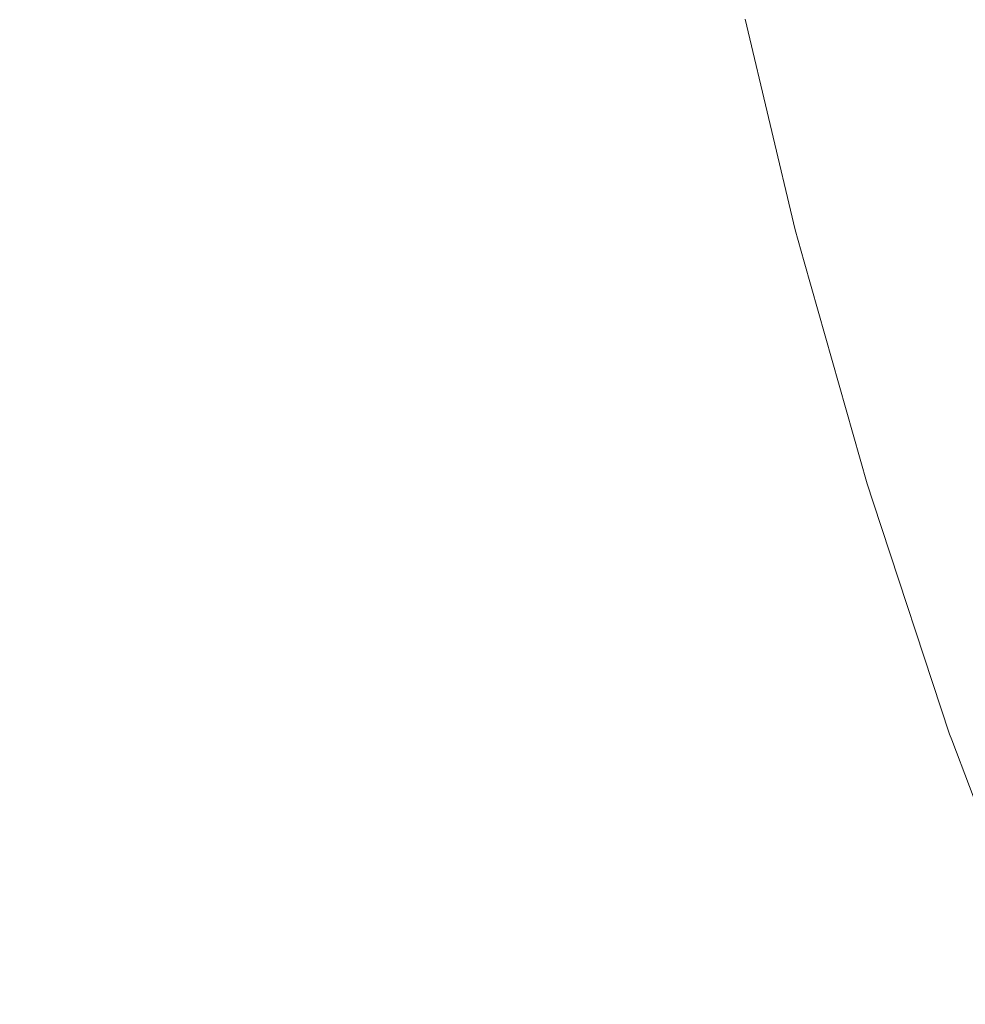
# Model space of a CAD drawing. Header units: centimetres. Extents: x -25.8 to 27.5, y 33.3 to 35.1.
# Tile 119 of 256: x -7.9115 to -7.881, y 33.7648 to 33.7965. Entities that reach past the tile are written whole.
import ezdxf

# ---------------------------------------------------------------- set-up
doc = ezdxf.new("R2010")
doc.units = ezdxf.units.CM
doc.header["$LTSCALE"] = 2.54
doc.layers.add('Lucido design-1', color=7, linetype='Continuous')

# ---------------------------------------------------------------- blocks, each defined once
blk = doc.blocks.new('Gruppo-6-1')
at = {"color": 7, "linetype": 'Continuous', "lineweight": 9}
for points in [[(-25.69296, 35.040112, 330.586121), (-25.69296, 33.440112, 330.586121), (27.40704, 33.440112, 330.586121), (27.40704, 35.040112, 330.586121)], [(-25.69296, 35.040112, 306.619358), (-25.69296, 33.440112, 306.619358), (27.40704, 33.440112, 306.619358), (27.40704, 35.040112, 306.619358)]]:
    blk.add_3dface(points, dxfattribs=at)
for points, invisible_edges in [([(-7.895478, 33.796466, 329.848945), (-7.897147, 33.805101, 329.848945), (-7.895744, 33.805341, 329.852718), (-7.894086, 33.796766, 329.852718)], 15), ([(-7.895478, 33.796466, 305.882182), (-7.897147, 33.805101, 305.882182), (-7.895744, 33.805341, 305.885955), (-7.894086, 33.796766, 305.885955)], 15), ([(-7.897019, 33.796134, 329.845228), (-7.898701, 33.804834, 329.845228), (-7.897147, 33.805101, 329.848945), (-7.895478, 33.796466, 329.848945)], 15), ([(-7.897019, 33.796134, 305.878465), (-7.898701, 33.804834, 305.878465), (-7.897147, 33.805101, 305.882182), (-7.895478, 33.796466, 305.882182)], 15), ([(-7.900541, 33.795375, 329.837987), (-7.902252, 33.804225, 329.837987), (-7.900404, 33.804542, 329.841573), (-7.898707, 33.79577, 329.841573)], 15), ([(-7.900541, 33.795375, 305.871224), (-7.902252, 33.804225, 305.871224), (-7.900404, 33.804542, 305.87481), (-7.898707, 33.79577, 305.87481)], 15), ([(-7.898707, 33.79577, 329.841573), (-7.900404, 33.804542, 329.841573), (-7.898701, 33.804834, 329.845228), (-7.897019, 33.796134, 329.845228)], 15), ([(-7.898707, 33.79577, 305.87481), (-7.900404, 33.804542, 305.87481), (-7.898701, 33.804834, 305.878465), (-7.897019, 33.796134, 305.878465)], 15), ([(-7.902517, 33.794949, 329.834477), (-7.904244, 33.803884, 329.834477), (-7.902252, 33.804225, 329.837987), (-7.900541, 33.795375, 329.837987)], 15), ([(-7.902517, 33.794949, 305.867714), (-7.904244, 33.803884, 305.867714), (-7.902252, 33.804225, 305.871224), (-7.900541, 33.795375, 305.871224)], 15), ([(-7.904632, 33.794493, 329.831048), (-7.906378, 33.803518, 329.831048), (-7.904244, 33.803884, 329.834477), (-7.902517, 33.794949, 329.834477)], 15), ([(-7.904632, 33.794493, 305.864285), (-7.906378, 33.803518, 305.864285), (-7.904244, 33.803884, 305.867714), (-7.902517, 33.794949, 305.867714)], 15), ([(-7.906884, 33.794008, 329.827706), (-7.908648, 33.803129, 329.827706), (-7.906378, 33.803518, 329.831048), (-7.904632, 33.794493, 329.831048)], 15), ([(-7.906884, 33.794008, 305.860943), (-7.908648, 33.803129, 305.860943), (-7.906378, 33.803518, 305.864285), (-7.904632, 33.794493, 305.864285)], 15), ([(-7.909306, 33.793486, 329.824409), (-7.91109, 33.80271, 329.824409), (-7.908648, 33.803129, 329.827706), (-7.906884, 33.794008, 329.827706)], 15), ([(-7.909306, 33.793486, 305.857646), (-7.91109, 33.80271, 305.857646), (-7.908648, 33.803129, 305.860943), (-7.906884, 33.794008, 305.860943)], 15), ([(-7.911823, 33.792943, 329.821261), (-7.913627, 33.802275, 329.821261), (-7.91109, 33.80271, 329.824409), (-7.909306, 33.793486, 329.824409)], 15), ([(-7.911823, 33.792943, 305.854498), (-7.913627, 33.802275, 305.854498), (-7.91109, 33.80271, 305.857646), (-7.909306, 33.793486, 305.857646)], 15), ([(-7.87987, 33.791444, 330.122516), (-7.881767, 33.799421, 330.122516), (-7.880227, 33.799753, 330.126315), (-7.878346, 33.791841, 330.126315)], 15), ([(-7.87987, 33.791444, 306.155753), (-7.881767, 33.799421, 306.155753), (-7.880227, 33.799753, 306.159552), (-7.878346, 33.791841, 306.159552)], 15), ([(-7.881241, 33.791087, 330.118658), (-7.883152, 33.799123, 330.118658), (-7.881767, 33.799421, 330.122516), (-7.87987, 33.791444, 330.122516)], 15), ([(-7.881241, 33.791087, 306.151895), (-7.883152, 33.799123, 306.151895), (-7.881767, 33.799421, 306.155753), (-7.87987, 33.791444, 306.155753)], 15), ([(-7.883514, 33.790496, 330.110796), (-7.885448, 33.798628, 330.110796), (-7.88438, 33.798858, 330.11475), (-7.882456, 33.790771, 330.11475)], 15), ([(-7.883514, 33.790496, 306.144033), (-7.885448, 33.798628, 306.144033), (-7.88438, 33.798858, 306.147987), (-7.882456, 33.790771, 306.147987)], 15), ([(-7.882456, 33.790771, 330.11475), (-7.88438, 33.798858, 330.11475), (-7.883152, 33.799123, 330.118658), (-7.881241, 33.791087, 330.118658)], 15), ([(-7.882456, 33.790771, 306.147987), (-7.88438, 33.798858, 306.147987), (-7.883152, 33.799123, 306.151895), (-7.881241, 33.791087, 306.151895)], 15), ([(-7.884414, 33.790261, 330.106805), (-7.886357, 33.798432, 330.106805), (-7.885448, 33.798628, 330.110796), (-7.883514, 33.790496, 330.110796)], 15), ([(-7.884414, 33.790261, 306.140042), (-7.886357, 33.798432, 306.140042), (-7.885448, 33.798628, 306.144033), (-7.883514, 33.790496, 306.144033)], 15), ([(-7.885734, 33.789918, 330.098735), (-7.88769, 33.798144, 330.098735), (-7.887105, 33.798271, 330.102782), (-7.885154, 33.790069, 330.102782)], 15), ([(-7.885734, 33.789918, 306.131972), (-7.88769, 33.798144, 306.131972), (-7.887105, 33.798271, 306.136019), (-7.885154, 33.790069, 306.136019)], 15), ([(-7.885154, 33.790069, 330.102782), (-7.887105, 33.798271, 330.102782), (-7.886357, 33.798432, 330.106805), (-7.884414, 33.790261, 330.106805)], 15), ([(-7.885154, 33.790069, 306.136019), (-7.887105, 33.798271, 306.136019), (-7.886357, 33.798432, 306.140042), (-7.884414, 33.790261, 306.140042)], 15), ([(-7.887449, 33.789471, 329.872202), (-7.889423, 33.797771, 329.872202), (-7.888956, 33.797872, 329.876176), (-7.886986, 33.789591, 329.876176)], 15), ([(-7.887449, 33.789471, 305.905439), (-7.889423, 33.797771, 305.905439), (-7.888956, 33.797872, 305.909413), (-7.886986, 33.789591, 305.909413)], 15), ([(-7.886986, 33.789591, 329.876176), (-7.888956, 33.797872, 329.876176), (-7.888645, 33.797939, 329.880161), (-7.886679, 33.789672, 329.880161)], 15), ([(-7.886986, 33.789591, 305.909413), (-7.888956, 33.797872, 305.909413), (-7.888645, 33.797939, 305.913398), (-7.886679, 33.789672, 305.913398)], 15), ([(-7.886679, 33.789672, 329.880161), (-7.888645, 33.797939, 329.880161), (-7.88849, 33.797972, 329.884149), (-7.886525, 33.789711, 329.884149)], 15), ([(-7.886679, 33.789672, 305.913398), (-7.888645, 33.797939, 305.913398), (-7.88849, 33.797972, 305.917386), (-7.886525, 33.789711, 305.917386)], 15), ([(-7.888119, 33.796498, 329.886121), (-7.886507, 33.789716, 329.886121), (-7.886525, 33.789711, 329.884149), (-7.88849, 33.797972, 329.884149)], 14), ([(-7.888119, 33.796498, 305.919358), (-7.886507, 33.789716, 305.919358), (-7.886525, 33.789711, 305.917386), (-7.88849, 33.797972, 305.917386)], 14), ([(-7.886505, 33.789717, 330.086667), (-7.88847, 33.797976, 330.086667), (-7.888373, 33.797997, 330.090596), (-7.88641, 33.789742, 330.090596)], 15), ([(-7.886505, 33.789717, 306.119903), (-7.88847, 33.797976, 306.119903), (-7.888373, 33.797997, 306.123833), (-7.88641, 33.789742, 306.123833)], 15), ([(-7.88847, 33.797976, 330.086667), (-7.886505, 33.789717, 330.086667), (-7.886507, 33.789716, 330.086121), (-7.888119, 33.796498, 330.086121)], 11), ([(-7.88847, 33.797976, 306.119903), (-7.886505, 33.789717, 306.119903), (-7.886507, 33.789716, 306.119358), (-7.888119, 33.796498, 306.119358)], 11), ([(-7.88641, 33.789742, 330.090596), (-7.888373, 33.797997, 330.090596), (-7.888113, 33.798053, 330.094671), (-7.886152, 33.789809, 330.094671)], 15), ([(-7.88641, 33.789742, 306.123833), (-7.888373, 33.797997, 306.123833), (-7.888113, 33.798053, 306.127908), (-7.886152, 33.789809, 306.127908)], 15), ([(-7.886152, 33.789809, 330.094671), (-7.888113, 33.798053, 330.094671), (-7.88769, 33.798144, 330.098735), (-7.885734, 33.789918, 330.098735)], 15), ([(-7.886152, 33.789809, 306.127908), (-7.888113, 33.798053, 306.127908), (-7.88769, 33.798144, 306.131972), (-7.885734, 33.789918, 306.131972)], 15), ([(-7.888836, 33.78911, 329.864311), (-7.890824, 33.797469, 329.864311), (-7.890046, 33.797637, 329.868245), (-7.888065, 33.789311, 329.868245)], 15), ([(-7.888836, 33.78911, 305.897548), (-7.890824, 33.797469, 305.897548), (-7.890046, 33.797637, 305.901482), (-7.888065, 33.789311, 305.901482)], 15), ([(-7.888065, 33.789311, 329.868245), (-7.890046, 33.797637, 329.868245), (-7.889423, 33.797771, 329.872202), (-7.887449, 33.789471, 329.872202)], 15), ([(-7.888065, 33.789311, 305.901482), (-7.890046, 33.797637, 305.901482), (-7.889423, 33.797771, 305.905439), (-7.887449, 33.789471, 305.905439)], 15), ([(-7.890837, 33.788589, 329.856541), (-7.892846, 33.797033, 329.856541), (-7.891758, 33.797268, 329.860408), (-7.889761, 33.788869, 329.860408)], 15), ([(-7.890837, 33.788589, 305.889778), (-7.892846, 33.797033, 305.889778), (-7.891758, 33.797268, 305.893645), (-7.889761, 33.788869, 305.893645)], 15), ([(-7.889761, 33.788869, 329.860408), (-7.891758, 33.797268, 329.860408), (-7.890824, 33.797469, 329.864311), (-7.888836, 33.78911, 329.864311)], 15), ([(-7.889761, 33.788869, 305.893645), (-7.891758, 33.797268, 305.893645), (-7.890824, 33.797469, 305.897548), (-7.888836, 33.78911, 305.897548)], 15), ([(-7.892065, 33.788269, 329.852718), (-7.894086, 33.796766, 329.852718), (-7.892846, 33.797033, 329.856541), (-7.890837, 33.788589, 329.856541)], 15), ([(-7.892065, 33.788269, 305.885955), (-7.894086, 33.796766, 305.885955), (-7.892846, 33.797033, 305.889778), (-7.890837, 33.788589, 305.889778)], 15), ([(-7.893443, 33.78791, 329.848945), (-7.895478, 33.796466, 329.848945), (-7.894086, 33.796766, 329.852718), (-7.892065, 33.788269, 329.852718)], 15), ([(-7.893443, 33.78791, 305.882182), (-7.895478, 33.796466, 305.882182), (-7.894086, 33.796766, 305.885955), (-7.892065, 33.788269, 305.885955)], 15), ([(-7.894968, 33.787513, 329.845228), (-7.897019, 33.796134, 329.845228), (-7.895478, 33.796466, 329.848945), (-7.893443, 33.78791, 329.848945)], 15), ([(-7.894968, 33.787513, 305.878465), (-7.897019, 33.796134, 305.878465), (-7.895478, 33.796466, 305.882182), (-7.893443, 33.78791, 305.882182)], 15), ([(-7.886507, 33.789716, 329.886121), (-7.888119, 33.796498, 329.886121), (-7.888119, 33.796498, 330.086121), (-7.886507, 33.789716, 330.086121)], 10), ([(-7.886507, 33.789716, 305.919358), (-7.888119, 33.796498, 305.919358), (-7.888119, 33.796498, 306.119358), (-7.886507, 33.789716, 306.119358)], 10), ([(-7.89664, 33.787078, 329.841573), (-7.898707, 33.79577, 329.841573), (-7.897019, 33.796134, 329.845228), (-7.894968, 33.787513, 329.845228)], 15), ([(-7.89664, 33.787078, 305.87481), (-7.898707, 33.79577, 305.87481), (-7.897019, 33.796134, 305.878465), (-7.894968, 33.787513, 305.878465)], 15), ([(-7.898455, 33.786605, 329.837987), (-7.900541, 33.795375, 329.837987), (-7.898707, 33.79577, 329.841573), (-7.89664, 33.787078, 329.841573)], 15), ([(-7.898455, 33.786605, 305.871224), (-7.900541, 33.795375, 305.871224), (-7.898707, 33.79577, 305.87481), (-7.89664, 33.787078, 305.87481)], 15), ([(-7.900411, 33.786096, 329.834477), (-7.902517, 33.794949, 329.834477), (-7.900541, 33.795375, 329.837987), (-7.898455, 33.786605, 329.837987)], 15), ([(-7.900411, 33.786096, 305.867714), (-7.902517, 33.794949, 305.867714), (-7.900541, 33.795375, 305.871224), (-7.898455, 33.786605, 305.871224)], 15), ([(-7.902505, 33.785551, 329.831048), (-7.904632, 33.794493, 329.831048), (-7.902517, 33.794949, 329.834477), (-7.900411, 33.786096, 329.834477)], 15), ([(-7.902505, 33.785551, 305.864285), (-7.904632, 33.794493, 305.864285), (-7.902517, 33.794949, 305.867714), (-7.900411, 33.786096, 305.867714)], 15), ([(-7.904735, 33.78497, 329.827706), (-7.906884, 33.794008, 329.827706), (-7.904632, 33.794493, 329.831048), (-7.902505, 33.785551, 329.831048)], 15), ([(-7.904735, 33.78497, 305.860943), (-7.906884, 33.794008, 305.860943), (-7.904632, 33.794493, 305.864285), (-7.902505, 33.785551, 305.864285)], 15), ([(-7.907132, 33.784346, 329.824409), (-7.909306, 33.793486, 329.824409), (-7.906884, 33.794008, 329.827706), (-7.904735, 33.78497, 329.827706)], 15), ([(-7.907132, 33.784346, 305.857646), (-7.909306, 33.793486, 305.857646), (-7.906884, 33.794008, 305.860943), (-7.904735, 33.78497, 305.860943)], 15), ([(-7.909624, 33.783697, 329.821261), (-7.911823, 33.792943, 329.821261), (-7.909306, 33.793486, 329.824409), (-7.907132, 33.784346, 329.824409)], 15), ([(-7.909624, 33.783697, 305.854498), (-7.911823, 33.792943, 305.854498), (-7.909306, 33.793486, 305.857646), (-7.907132, 33.784346, 305.857646)], 15), ([(-7.91224, 33.783016, 329.818216), (-7.914465, 33.792374, 329.818216), (-7.911823, 33.792943, 329.821261), (-7.909624, 33.783697, 329.821261)], 15), ([(-7.91224, 33.783016, 305.851453), (-7.914465, 33.792374, 305.851453), (-7.911823, 33.792943, 305.854498), (-7.909624, 33.783697, 305.854498)], 15), ([(-7.878991, 33.783141, 330.118658), (-7.881241, 33.791087, 330.118658), (-7.87987, 33.791444, 330.122516), (-7.877636, 33.783556, 330.122516)], 15), ([(-7.878991, 33.783141, 306.151895), (-7.881241, 33.791087, 306.151895), (-7.87987, 33.791444, 306.155753), (-7.877636, 33.783556, 306.155753)], 15), ([(-7.880191, 33.782773, 330.11475), (-7.882456, 33.790771, 330.11475), (-7.881241, 33.791087, 330.118658), (-7.878991, 33.783141, 330.118658)], 15), ([(-7.880191, 33.782773, 306.147987), (-7.882456, 33.790771, 306.147987), (-7.881241, 33.791087, 306.151895), (-7.878991, 33.783141, 306.151895)], 15), ([(-7.881237, 33.782453, 330.110796), (-7.883514, 33.790496, 330.110796), (-7.882456, 33.790771, 330.11475), (-7.880191, 33.782773, 330.11475)], 15), ([(-7.881237, 33.782453, 306.144033), (-7.883514, 33.790496, 306.144033), (-7.882456, 33.790771, 306.147987), (-7.880191, 33.782773, 306.147987)], 15), ([(-7.882126, 33.782181, 330.106805), (-7.884414, 33.790261, 330.106805), (-7.883514, 33.790496, 330.110796), (-7.881237, 33.782453, 330.110796)], 15), ([(-7.882126, 33.782181, 306.140042), (-7.884414, 33.790261, 306.140042), (-7.883514, 33.790496, 306.144033), (-7.881237, 33.782453, 306.144033)], 15), ([(-7.88343, 33.781781, 330.098735), (-7.885734, 33.789918, 330.098735), (-7.885154, 33.790069, 330.102782), (-7.882857, 33.781957, 330.102782)], 15), ([(-7.88343, 33.781781, 306.131972), (-7.885734, 33.789918, 306.131972), (-7.885154, 33.790069, 306.136019), (-7.882857, 33.781957, 306.136019)], 15), ([(-7.882857, 33.781957, 330.102782), (-7.885154, 33.790069, 330.102782), (-7.884414, 33.790261, 330.106805), (-7.882126, 33.782181, 330.106805)], 15), ([(-7.882857, 33.781957, 306.136019), (-7.885154, 33.790069, 306.136019), (-7.884414, 33.790261, 306.140042), (-7.882126, 33.782181, 306.140042)], 15), ([(-7.884667, 33.781402, 329.876176), (-7.886986, 33.789591, 329.876176), (-7.886679, 33.789672, 329.880161), (-7.884363, 33.781495, 329.880161)], 15), ([(-7.884667, 33.781402, 305.909413), (-7.886986, 33.789591, 305.909413), (-7.886679, 33.789672, 305.913398), (-7.884363, 33.781495, 305.913398)], 15), ([(-7.884363, 33.781495, 329.880161), (-7.886679, 33.789672, 329.880161), (-7.886525, 33.789711, 329.884149), (-7.884212, 33.781542, 329.884149)], 15), ([(-7.884363, 33.781495, 305.913398), (-7.886679, 33.789672, 305.913398), (-7.886525, 33.789711, 305.917386), (-7.884212, 33.781542, 305.917386)], 15), ([(-7.886525, 33.789711, 329.884149), (-7.886507, 33.789716, 329.886121), (-7.886216, 33.788691, 329.886121)], 9), ([(-7.886525, 33.789711, 305.917386), (-7.886507, 33.789716, 305.919358), (-7.886216, 33.788691, 305.919358)], 9), ([(-7.886216, 33.788691, 329.886121), (-7.884193, 33.781547, 329.886121), (-7.884212, 33.781542, 329.884149), (-7.886525, 33.789711, 329.884149)], 14), ([(-7.886216, 33.788691, 305.919358), (-7.884193, 33.781547, 305.919358), (-7.884212, 33.781542, 305.917386), (-7.886525, 33.789711, 305.917386)], 14), ([(-7.886216, 33.788691, 330.086121), (-7.886507, 33.789716, 330.086121), (-7.886505, 33.789717, 330.086667)], 10), ([(-7.886216, 33.788691, 306.119358), (-7.886507, 33.789716, 306.119358), (-7.886505, 33.789717, 306.119903)], 10), ([(-7.886507, 33.789716, 330.086121), (-7.886216, 33.788691, 330.086121), (-7.886216, 33.788691, 329.886121), (-7.886507, 33.789716, 329.886121)], 10), ([(-7.886507, 33.789716, 306.119358), (-7.886216, 33.788691, 306.119358), (-7.886216, 33.788691, 305.919358), (-7.886507, 33.789716, 305.919358)], 10), ([(-7.884192, 33.781548, 330.086667), (-7.886505, 33.789717, 330.086667), (-7.88641, 33.789742, 330.090596), (-7.884098, 33.781577, 330.090596)], 15), ([(-7.884192, 33.781548, 306.119903), (-7.886505, 33.789717, 306.119903), (-7.88641, 33.789742, 306.123833), (-7.884098, 33.781577, 306.123833)], 15), ([(-7.886505, 33.789717, 330.086667), (-7.884192, 33.781548, 330.086667), (-7.884193, 33.781547, 330.086121), (-7.886216, 33.788691, 330.086121)], 11), ([(-7.886505, 33.789717, 306.119903), (-7.884192, 33.781548, 306.119903), (-7.884193, 33.781547, 306.119358), (-7.886216, 33.788691, 306.119358)], 11), ([(-7.884098, 33.781577, 330.090596), (-7.88641, 33.789742, 330.090596), (-7.886152, 33.789809, 330.094671), (-7.883843, 33.781655, 330.094671)], 15), ([(-7.884098, 33.781577, 306.123833), (-7.88641, 33.789742, 306.123833), (-7.886152, 33.789809, 306.127908), (-7.883843, 33.781655, 306.127908)], 15), ([(-7.883843, 33.781655, 330.094671), (-7.886152, 33.789809, 330.094671), (-7.885734, 33.789918, 330.098735), (-7.88343, 33.781781, 330.098735)], 15), ([(-7.883843, 33.781655, 306.127908), (-7.886152, 33.789809, 306.127908), (-7.885734, 33.789918, 306.131972), (-7.88343, 33.781781, 306.131972)], 15), ([(-7.885734, 33.781076, 329.868245), (-7.888065, 33.789311, 329.868245), (-7.887449, 33.789471, 329.872202), (-7.885124, 33.781262, 329.872202)], 15), ([(-7.885734, 33.781076, 305.901482), (-7.888065, 33.789311, 305.901482), (-7.887449, 33.789471, 305.905439), (-7.885124, 33.781262, 305.905439)], 15), ([(-7.885124, 33.781262, 329.872202), (-7.887449, 33.789471, 329.872202), (-7.886986, 33.789591, 329.876176), (-7.884667, 33.781402, 329.876176)], 15), ([(-7.885124, 33.781262, 305.905439), (-7.887449, 33.789471, 305.905439), (-7.886986, 33.789591, 305.909413), (-7.884667, 33.781402, 305.909413)], 15), ([(-7.887408, 33.780563, 329.860408), (-7.889761, 33.788869, 329.860408), (-7.888836, 33.78911, 329.864311), (-7.886495, 33.780843, 329.864311)], 15), ([(-7.887408, 33.780563, 305.893645), (-7.889761, 33.788869, 305.893645), (-7.888836, 33.78911, 305.897548), (-7.886495, 33.780843, 305.897548)], 15), ([(-7.886495, 33.780843, 329.864311), (-7.888836, 33.78911, 329.864311), (-7.888065, 33.789311, 329.868245), (-7.885734, 33.781076, 329.868245)], 15), ([(-7.886495, 33.780843, 305.897548), (-7.888836, 33.78911, 305.897548), (-7.888065, 33.789311, 305.901482), (-7.885734, 33.781076, 305.901482)], 15), ([(-7.888472, 33.780237, 329.856541), (-7.890837, 33.788589, 329.856541), (-7.889761, 33.788869, 329.860408), (-7.887408, 33.780563, 329.860408)], 15), ([(-7.888472, 33.780237, 305.889778), (-7.890837, 33.788589, 305.889778), (-7.889761, 33.788869, 305.893645), (-7.887408, 33.780563, 305.893645)], 15), ([(-7.884193, 33.781547, 329.886121), (-7.886216, 33.788691, 329.886121), (-7.886216, 33.788691, 330.086121), (-7.884193, 33.781547, 330.086121)], 10), ([(-7.884193, 33.781547, 305.919358), (-7.886216, 33.788691, 305.919358), (-7.886216, 33.788691, 306.119358), (-7.884193, 33.781547, 306.119358)], 10), ([(-7.889685, 33.779866, 329.852718), (-7.892065, 33.788269, 329.852718), (-7.890837, 33.788589, 329.856541), (-7.888472, 33.780237, 329.856541)], 15), ([(-7.889685, 33.779866, 305.885955), (-7.892065, 33.788269, 305.885955), (-7.890837, 33.788589, 305.889778), (-7.888472, 33.780237, 305.889778)], 15), ([(-7.891047, 33.779449, 329.848945), (-7.893443, 33.78791, 329.848945), (-7.892065, 33.788269, 329.852718), (-7.889685, 33.779866, 329.852718)], 15), ([(-7.891047, 33.779449, 305.882182), (-7.893443, 33.78791, 305.882182), (-7.892065, 33.788269, 305.885955), (-7.889685, 33.779866, 305.885955)], 15), ([(-7.892554, 33.778987, 329.845228), (-7.894968, 33.787513, 329.845228), (-7.893443, 33.78791, 329.848945), (-7.891047, 33.779449, 329.848945)], 15), ([(-7.892554, 33.778987, 305.878465), (-7.894968, 33.787513, 305.878465), (-7.893443, 33.78791, 305.882182), (-7.891047, 33.779449, 305.882182)], 15), ([(-7.894205, 33.778481, 329.841573), (-7.89664, 33.787078, 329.841573), (-7.894968, 33.787513, 329.845228), (-7.892554, 33.778987, 329.845228)], 15), ([(-7.894205, 33.778481, 305.87481), (-7.89664, 33.787078, 305.87481), (-7.894968, 33.787513, 305.878465), (-7.892554, 33.778987, 305.878465)], 15), ([(-7.895999, 33.777932, 329.837987), (-7.898455, 33.786605, 329.837987), (-7.89664, 33.787078, 329.841573), (-7.894205, 33.778481, 329.841573)], 15), ([(-7.895999, 33.777932, 305.871224), (-7.898455, 33.786605, 305.871224), (-7.89664, 33.787078, 305.87481), (-7.894205, 33.778481, 305.87481)], 15), ([(-7.897932, 33.77734, 329.834477), (-7.900411, 33.786096, 329.834477), (-7.898455, 33.786605, 329.837987), (-7.895999, 33.777932, 329.837987)], 15), ([(-7.897932, 33.77734, 305.867714), (-7.900411, 33.786096, 305.867714), (-7.898455, 33.786605, 305.871224), (-7.895999, 33.777932, 305.871224)], 15), ([(-7.900001, 33.776706, 329.831048), (-7.902505, 33.785551, 329.831048), (-7.900411, 33.786096, 329.834477), (-7.897932, 33.77734, 329.834477)], 15), ([(-7.900001, 33.776706, 305.864285), (-7.902505, 33.785551, 305.864285), (-7.900411, 33.786096, 305.867714), (-7.897932, 33.77734, 305.867714)], 15), ([(-7.902204, 33.776032, 329.827706), (-7.904735, 33.78497, 329.827706), (-7.902505, 33.785551, 329.831048), (-7.900001, 33.776706, 329.831048)], 15), ([(-7.902204, 33.776032, 305.860943), (-7.904735, 33.78497, 305.860943), (-7.902505, 33.785551, 305.864285), (-7.900001, 33.776706, 305.864285)], 15), ([(-7.904572, 33.775306, 329.824409), (-7.907132, 33.784346, 329.824409), (-7.904735, 33.78497, 329.827706), (-7.902204, 33.776032, 329.827706)], 15), ([(-7.904572, 33.775306, 305.857646), (-7.907132, 33.784346, 305.857646), (-7.904735, 33.78497, 305.860943), (-7.902204, 33.776032, 305.860943)], 15), ([(-7.907034, 33.774553, 329.821261), (-7.909624, 33.783697, 329.821261), (-7.907132, 33.784346, 329.824409), (-7.904572, 33.775306, 329.824409)], 15), ([(-7.907034, 33.774553, 305.854498), (-7.909624, 33.783697, 305.854498), (-7.907132, 33.784346, 305.857646), (-7.904572, 33.775306, 305.857646)], 15), ([(-7.909619, 33.773761, 329.818216), (-7.91224, 33.783016, 329.818216), (-7.909624, 33.783697, 329.821261), (-7.907034, 33.774553, 329.821261)], 15), ([(-7.909619, 33.773761, 305.851453), (-7.91224, 33.783016, 305.851453), (-7.909624, 33.783697, 305.854498), (-7.907034, 33.774553, 305.854498)], 15), ([(-7.912323, 33.772933, 329.815281), (-7.914976, 33.782303, 329.815281), (-7.91224, 33.783016, 329.818216), (-7.909619, 33.773761, 329.818216)], 15), ([(-7.912323, 33.772933, 305.848518), (-7.914976, 33.782303, 305.848518), (-7.91224, 33.783016, 305.851453), (-7.909619, 33.773761, 305.851453)], 15), ([(-7.87862, 33.774514, 330.110796), (-7.881237, 33.782453, 330.110796), (-7.880191, 33.782773, 330.11475), (-7.877589, 33.774878, 330.11475)], 15), ([(-7.87862, 33.774514, 306.144033), (-7.881237, 33.782453, 306.144033), (-7.880191, 33.782773, 306.147987), (-7.877589, 33.774878, 306.147987)], 15), ([(-7.879497, 33.774204, 330.106805), (-7.882126, 33.782181, 330.106805), (-7.881237, 33.782453, 330.110796), (-7.87862, 33.774514, 330.110796)], 15), ([(-7.879497, 33.774204, 306.140042), (-7.882126, 33.782181, 306.140042), (-7.881237, 33.782453, 306.144033), (-7.87862, 33.774514, 306.144033)], 15), ([(-7.880218, 33.77395, 330.102782), (-7.882857, 33.781957, 330.102782), (-7.882126, 33.782181, 330.106805), (-7.879497, 33.774204, 330.106805)], 15), ([(-7.880218, 33.77395, 306.136019), (-7.882857, 33.781957, 306.136019), (-7.882126, 33.782181, 306.140042), (-7.879497, 33.774204, 306.140042)], 15), ([(-7.88119, 33.773606, 330.094671), (-7.883843, 33.781655, 330.094671), (-7.88343, 33.781781, 330.098735), (-7.880782, 33.77375, 330.098735)], 15), ([(-7.88119, 33.773606, 306.127908), (-7.883843, 33.781655, 306.127908), (-7.88343, 33.781781, 306.131972), (-7.880782, 33.77375, 306.131972)], 15), ([(-7.880782, 33.77375, 330.098735), (-7.88343, 33.781781, 330.098735), (-7.882857, 33.781957, 330.102782), (-7.880218, 33.77395, 330.102782)], 15), ([(-7.880782, 33.77375, 306.131972), (-7.88343, 33.781781, 306.131972), (-7.882857, 33.781957, 306.136019), (-7.880218, 33.77395, 306.136019)], 15), ([(-7.882453, 33.77316, 329.872202), (-7.885124, 33.781262, 329.872202), (-7.884667, 33.781402, 329.876176), (-7.882003, 33.773319, 329.876176)], 15), ([(-7.882453, 33.77316, 305.905439), (-7.885124, 33.781262, 305.905439), (-7.884667, 33.781402, 305.909413), (-7.882003, 33.773319, 305.909413)], 15), ([(-7.882003, 33.773319, 329.876176), (-7.884667, 33.781402, 329.876176), (-7.884363, 33.781495, 329.880161), (-7.881703, 33.773425, 329.880161)], 15), ([(-7.882003, 33.773319, 305.909413), (-7.884667, 33.781402, 305.909413), (-7.884363, 33.781495, 305.913398), (-7.881703, 33.773425, 305.913398)], 15), ([(-7.881703, 33.773425, 329.880161), (-7.884363, 33.781495, 329.880161), (-7.884212, 33.781542, 329.884149), (-7.881554, 33.773478, 329.884149)], 15), ([(-7.881703, 33.773425, 305.913398), (-7.884363, 33.781495, 305.913398), (-7.884212, 33.781542, 305.917386), (-7.881554, 33.773478, 305.917386)], 15), ([(-7.884212, 33.781542, 329.884149), (-7.884193, 33.781547, 329.886121), (-7.883998, 33.780956, 329.886121)], 9), ([(-7.884212, 33.781542, 305.917386), (-7.884193, 33.781547, 305.919358), (-7.883998, 33.780956, 305.919358)], 9), ([(-7.883998, 33.780956, 329.886121), (-7.881535, 33.773484, 329.886121), (-7.881554, 33.773478, 329.884149), (-7.884212, 33.781542, 329.884149)], 14), ([(-7.883998, 33.780956, 305.919358), (-7.881535, 33.773484, 305.919358), (-7.881554, 33.773478, 305.917386), (-7.884212, 33.781542, 305.917386)], 14), ([(-7.883998, 33.780956, 330.086121), (-7.884193, 33.781547, 330.086121), (-7.884192, 33.781548, 330.086667)], 10), ([(-7.883998, 33.780956, 306.119358), (-7.884193, 33.781547, 306.119358), (-7.884192, 33.781548, 306.119903)], 10), ([(-7.884193, 33.781547, 330.086121), (-7.883998, 33.780956, 330.086121), (-7.883998, 33.780956, 329.886121), (-7.884193, 33.781547, 329.886121)], 10), ([(-7.884193, 33.781547, 306.119358), (-7.883998, 33.780956, 306.119358), (-7.883998, 33.780956, 305.919358), (-7.884193, 33.781547, 305.919358)], 10), ([(-7.881534, 33.773485, 330.086667), (-7.884192, 33.781548, 330.086667), (-7.884098, 33.781577, 330.090596), (-7.881441, 33.773517, 330.090596)], 15), ([(-7.881534, 33.773485, 306.119903), (-7.884192, 33.781548, 306.119903), (-7.884098, 33.781577, 306.123833), (-7.881441, 33.773517, 306.123833)], 15), ([(-7.884192, 33.781548, 330.086667), (-7.881534, 33.773485, 330.086667), (-7.881535, 33.773484, 330.086121), (-7.883998, 33.780956, 330.086121)], 11), ([(-7.884192, 33.781548, 306.119903), (-7.881534, 33.773485, 306.119903), (-7.881535, 33.773484, 306.119358), (-7.883998, 33.780956, 306.119358)], 11), ([(-7.881441, 33.773517, 330.090596), (-7.884098, 33.781577, 330.090596), (-7.883843, 33.781655, 330.094671), (-7.88119, 33.773606, 330.094671)], 15), ([(-7.881441, 33.773517, 306.123833), (-7.884098, 33.781577, 306.123833), (-7.883843, 33.781655, 306.127908), (-7.88119, 33.773606, 306.127908)], 15), ([(-7.883805, 33.772682, 329.864311), (-7.886495, 33.780843, 329.864311), (-7.885734, 33.781076, 329.868245), (-7.883054, 33.772947, 329.868245)], 15), ([(-7.883805, 33.772682, 305.897548), (-7.886495, 33.780843, 305.897548), (-7.885734, 33.781076, 305.901482), (-7.883054, 33.772947, 305.901482)], 15), ([(-7.883054, 33.772947, 329.868245), (-7.885734, 33.781076, 329.868245), (-7.885124, 33.781262, 329.872202), (-7.882453, 33.77316, 329.872202)], 15), ([(-7.883054, 33.772947, 305.901482), (-7.885734, 33.781076, 305.901482), (-7.885124, 33.781262, 305.905439), (-7.882453, 33.77316, 305.905439)], 15), ([(-7.884706, 33.772364, 329.860408), (-7.887408, 33.780563, 329.860408), (-7.886495, 33.780843, 329.864311), (-7.883805, 33.772682, 329.864311)], 15), ([(-7.884706, 33.772364, 305.893645), (-7.887408, 33.780563, 305.893645), (-7.886495, 33.780843, 305.897548), (-7.883805, 33.772682, 305.897548)], 15), ([(-7.881535, 33.773484, 329.886121), (-7.883998, 33.780956, 329.886121), (-7.883998, 33.780956, 330.086121), (-7.881535, 33.773484, 330.086121)], 10), ([(-7.881535, 33.773484, 305.919358), (-7.883998, 33.780956, 305.919358), (-7.883998, 33.780956, 306.119358), (-7.881535, 33.773484, 306.119358)], 10), ([(-7.885755, 33.771993, 329.856541), (-7.888472, 33.780237, 329.856541), (-7.887408, 33.780563, 329.860408), (-7.884706, 33.772364, 329.860408)], 15), ([(-7.885755, 33.771993, 305.889778), (-7.888472, 33.780237, 305.889778), (-7.887408, 33.780563, 305.893645), (-7.884706, 33.772364, 305.893645)], 15), ([(-7.886951, 33.771571, 329.852718), (-7.889685, 33.779866, 329.852718), (-7.888472, 33.780237, 329.856541), (-7.885755, 33.771993, 329.856541)], 15), ([(-7.886951, 33.771571, 305.885955), (-7.889685, 33.779866, 305.885955), (-7.888472, 33.780237, 305.889778), (-7.885755, 33.771993, 305.889778)], 15), ([(-7.888293, 33.771096, 329.848945), (-7.891047, 33.779449, 329.848945), (-7.889685, 33.779866, 329.852718), (-7.886951, 33.771571, 329.852718)], 15), ([(-7.888293, 33.771096, 305.882182), (-7.891047, 33.779449, 305.882182), (-7.889685, 33.779866, 305.885955), (-7.886951, 33.771571, 305.885955)], 15), ([(-7.88978, 33.770571, 329.845228), (-7.892554, 33.778987, 329.845228), (-7.891047, 33.779449, 329.848945), (-7.888293, 33.771096, 329.848945)], 15), ([(-7.88978, 33.770571, 305.878465), (-7.892554, 33.778987, 305.878465), (-7.891047, 33.779449, 305.882182), (-7.888293, 33.771096, 305.882182)], 15), ([(-7.891408, 33.769996, 329.841573), (-7.894205, 33.778481, 329.841573), (-7.892554, 33.778987, 329.845228), (-7.88978, 33.770571, 329.845228)], 15), ([(-7.891408, 33.769996, 305.87481), (-7.894205, 33.778481, 305.87481), (-7.892554, 33.778987, 305.878465), (-7.88978, 33.770571, 305.878465)], 15), ([(-7.893177, 33.769371, 329.837987), (-7.895999, 33.777932, 329.837987), (-7.894205, 33.778481, 329.841573), (-7.891408, 33.769996, 329.841573)], 15), ([(-7.893177, 33.769371, 305.871224), (-7.895999, 33.777932, 305.871224), (-7.894205, 33.778481, 305.87481), (-7.891408, 33.769996, 305.87481)], 15), ([(-7.895083, 33.768698, 329.834477), (-7.897932, 33.77734, 329.834477), (-7.895999, 33.777932, 329.837987), (-7.893177, 33.769371, 329.837987)], 15), ([(-7.895083, 33.768698, 305.867714), (-7.897932, 33.77734, 305.867714), (-7.895999, 33.777932, 305.871224), (-7.893177, 33.769371, 305.871224)], 15), ([(-7.897123, 33.767977, 329.831048), (-7.900001, 33.776706, 329.831048), (-7.897932, 33.77734, 329.834477), (-7.895083, 33.768698, 329.834477)], 15), ([(-7.897123, 33.767977, 305.864285), (-7.900001, 33.776706, 305.864285), (-7.897932, 33.77734, 305.867714), (-7.895083, 33.768698, 305.867714)], 15), ([(-7.899295, 33.767209, 329.827706), (-7.902204, 33.776032, 329.827706), (-7.900001, 33.776706, 329.831048), (-7.897123, 33.767977, 329.831048)], 15), ([(-7.899295, 33.767209, 305.860943), (-7.902204, 33.776032, 305.860943), (-7.900001, 33.776706, 305.864285), (-7.897123, 33.767977, 305.864285)], 15), ([(-7.901631, 33.766384, 329.824409), (-7.904572, 33.775306, 329.824409), (-7.902204, 33.776032, 329.827706), (-7.899295, 33.767209, 329.827706)], 15), ([(-7.901631, 33.766384, 305.857646), (-7.904572, 33.775306, 305.857646), (-7.902204, 33.776032, 305.860943), (-7.899295, 33.767209, 305.860943)], 15), ([(-7.904059, 33.765526, 329.821261), (-7.907034, 33.774553, 329.821261), (-7.904572, 33.775306, 329.824409), (-7.901631, 33.766384, 329.824409)], 15), ([(-7.904059, 33.765526, 305.854498), (-7.907034, 33.774553, 305.854498), (-7.904572, 33.775306, 305.857646), (-7.901631, 33.766384, 305.857646)], 15), ([(-7.906608, 33.764625, 329.818216), (-7.909619, 33.773761, 329.818216), (-7.907034, 33.774553, 329.821261), (-7.904059, 33.765526, 329.821261)], 15), ([(-7.906608, 33.764625, 305.851453), (-7.909619, 33.773761, 305.851453), (-7.907034, 33.774553, 305.854498), (-7.904059, 33.765526, 305.854498)], 15), ([(-7.909274, 33.763683, 329.815281), (-7.912323, 33.772933, 329.815281), (-7.909619, 33.773761, 329.818216), (-7.906608, 33.764625, 329.818216)], 15), ([(-7.909274, 33.763683, 305.848518), (-7.912323, 33.772933, 305.848518), (-7.909619, 33.773761, 305.851453), (-7.906608, 33.764625, 305.851453)], 15), ([(-7.878703, 33.765474, 329.880161), (-7.881703, 33.773425, 329.880161), (-7.881554, 33.773478, 329.884149), (-7.878556, 33.765533, 329.884149)], 15), ([(-7.878703, 33.765474, 305.913398), (-7.881703, 33.773425, 305.913398), (-7.881554, 33.773478, 305.917386), (-7.878556, 33.765533, 305.917386)], 15), ([(-7.881554, 33.773478, 329.884149), (-7.881535, 33.773484, 329.886121), (-7.881469, 33.773307, 329.886121)], 9), ([(-7.881554, 33.773478, 305.917386), (-7.881535, 33.773484, 305.919358), (-7.881469, 33.773307, 305.919358)], 9), ([(-7.878556, 33.765533, 329.884149), (-7.881554, 33.773478, 329.884149), (-7.881469, 33.773307, 329.886121), (-7.878621, 33.76576, 329.886121)], 11), ([(-7.881469, 33.773307, 305.919358), (-7.878621, 33.76576, 305.919358), (-7.878556, 33.765533, 305.917386), (-7.881554, 33.773478, 305.917386)], 14), ([(-7.881469, 33.773307, 330.086121), (-7.881535, 33.773484, 330.086121), (-7.881534, 33.773485, 330.086667)], 10), ([(-7.881469, 33.773307, 306.119358), (-7.881535, 33.773484, 306.119358), (-7.881534, 33.773485, 306.119903)], 10), ([(-7.881535, 33.773484, 330.086121), (-7.881469, 33.773307, 330.086121), (-7.881469, 33.773307, 329.886121), (-7.881535, 33.773484, 329.886121)], 10), ([(-7.881535, 33.773484, 306.119358), (-7.881469, 33.773307, 306.119358), (-7.881469, 33.773307, 305.919358), (-7.881535, 33.773484, 305.919358)], 10), ([(-7.878536, 33.765541, 330.086667), (-7.881534, 33.773485, 330.086667), (-7.881441, 33.773517, 330.090596), (-7.878445, 33.765578, 330.090596)], 15), ([(-7.878536, 33.765541, 306.119903), (-7.881534, 33.773485, 306.119903), (-7.881441, 33.773517, 306.123833), (-7.878445, 33.765578, 306.123833)], 15), ([(-7.881534, 33.773485, 330.086667), (-7.878536, 33.765541, 330.086667), (-7.878621, 33.76576, 330.086121), (-7.881469, 33.773307, 330.086121)], 11), ([(-7.878621, 33.76576, 306.119358), (-7.881469, 33.773307, 306.119358), (-7.881534, 33.773485, 306.119903), (-7.878536, 33.765541, 306.119903)], 14), ([(-7.878445, 33.765578, 330.090596), (-7.881441, 33.773517, 330.090596), (-7.88119, 33.773606, 330.094671), (-7.878198, 33.765677, 330.094671)], 15), ([(-7.878445, 33.765578, 306.123833), (-7.881441, 33.773517, 306.123833), (-7.88119, 33.773606, 306.127908), (-7.878198, 33.765677, 306.127908)], 15), ([(-7.878198, 33.765677, 330.094671), (-7.88119, 33.773606, 330.094671), (-7.880782, 33.77375, 330.098735), (-7.877797, 33.765839, 330.098735)], 15), ([(-7.878198, 33.765677, 306.127908), (-7.88119, 33.773606, 306.127908), (-7.880782, 33.77375, 306.131972), (-7.877797, 33.765839, 306.131972)], 15), ([(-7.880032, 33.76494, 329.868245), (-7.883054, 33.772947, 329.868245), (-7.882453, 33.77316, 329.872202), (-7.879441, 33.765178, 329.872202)], 15), ([(-7.880032, 33.76494, 305.901482), (-7.883054, 33.772947, 305.901482), (-7.882453, 33.77316, 305.905439), (-7.879441, 33.765178, 305.905439)], 15), ([(-7.879441, 33.765178, 329.872202), (-7.882453, 33.77316, 329.872202), (-7.882003, 33.773319, 329.876176), (-7.878998, 33.765356, 329.876176)], 15), ([(-7.879441, 33.765178, 305.905439), (-7.882453, 33.77316, 305.905439), (-7.882003, 33.773319, 305.909413), (-7.878998, 33.765356, 305.909413)], 15), ([(-7.878998, 33.765356, 329.876176), (-7.882003, 33.773319, 329.876176), (-7.881703, 33.773425, 329.880161), (-7.878703, 33.765474, 329.880161)], 15), ([(-7.878998, 33.765356, 305.909413), (-7.882003, 33.773319, 305.909413), (-7.881703, 33.773425, 305.913398), (-7.878703, 33.765474, 305.913398)], 15), ([(-7.881469, 33.773307, 329.886121), (-7.881469, 33.773307, 330.086121), (-7.878621, 33.76576, 330.086121), (-7.878621, 33.76576, 329.886121)], 5), ([(-7.881469, 33.773307, 305.919358), (-7.881469, 33.773307, 306.119358), (-7.878621, 33.76576, 306.119358), (-7.878621, 33.76576, 305.919358)], 5), ([(-7.912054, 33.762701, 329.812462), (-7.915142, 33.77207, 329.812462), (-7.912323, 33.772933, 329.815281), (-7.909274, 33.763683, 329.815281)], 15), ([(-7.912054, 33.762701, 305.845699), (-7.915142, 33.77207, 305.845699), (-7.912323, 33.772933, 305.848518), (-7.909274, 33.763683, 305.848518)], 15), ([(-7.880772, 33.764643, 329.864311), (-7.883805, 33.772682, 329.864311), (-7.883054, 33.772947, 329.868245), (-7.880032, 33.76494, 329.868245)], 15), ([(-7.880772, 33.764643, 305.897548), (-7.883805, 33.772682, 305.897548), (-7.883054, 33.772947, 305.901482), (-7.880032, 33.76494, 305.901482)], 15), ([(-7.881658, 33.764287, 329.860408), (-7.884706, 33.772364, 329.860408), (-7.883805, 33.772682, 329.864311), (-7.880772, 33.764643, 329.864311)], 15), ([(-7.881658, 33.764287, 305.893645), (-7.884706, 33.772364, 305.893645), (-7.883805, 33.772682, 305.897548), (-7.880772, 33.764643, 305.897548)], 15), ([(-7.88269, 33.763872, 329.856541), (-7.885755, 33.771993, 329.856541), (-7.884706, 33.772364, 329.860408), (-7.881658, 33.764287, 329.860408)], 15), ([(-7.88269, 33.763872, 305.889778), (-7.885755, 33.771993, 305.889778), (-7.884706, 33.772364, 305.893645), (-7.881658, 33.764287, 305.893645)], 15), ([(-7.883867, 33.763399, 329.852718), (-7.886951, 33.771571, 329.852718), (-7.885755, 33.771993, 329.856541), (-7.88269, 33.763872, 329.856541)], 15), ([(-7.883867, 33.763399, 305.885955), (-7.886951, 33.771571, 305.885955), (-7.885755, 33.771993, 305.889778), (-7.88269, 33.763872, 305.889778)], 15), ([(-7.885188, 33.762868, 329.848945), (-7.888293, 33.771096, 329.848945), (-7.886951, 33.771571, 329.852718), (-7.883867, 33.763399, 329.852718)], 15), ([(-7.885188, 33.762868, 305.882182), (-7.888293, 33.771096, 305.882182), (-7.886951, 33.771571, 305.885955), (-7.883867, 33.763399, 305.885955)], 15), ([(-7.886651, 33.762281, 329.845228), (-7.88978, 33.770571, 329.845228), (-7.888293, 33.771096, 329.848945), (-7.885188, 33.762868, 329.848945)], 15), ([(-7.886651, 33.762281, 305.878465), (-7.88978, 33.770571, 305.878465), (-7.888293, 33.771096, 305.882182), (-7.885188, 33.762868, 305.882182)], 15), ([(-7.888254, 33.761637, 329.841573), (-7.891408, 33.769996, 329.841573), (-7.88978, 33.770571, 329.845228), (-7.886651, 33.762281, 329.845228)], 15), ([(-7.888254, 33.761637, 305.87481), (-7.891408, 33.769996, 305.87481), (-7.88978, 33.770571, 305.878465), (-7.886651, 33.762281, 305.878465)], 15), ([(-7.889994, 33.760937, 329.837987), (-7.893177, 33.769371, 329.837987), (-7.891408, 33.769996, 329.841573), (-7.888254, 33.761637, 329.841573)], 15), ([(-7.889994, 33.760937, 305.871224), (-7.893177, 33.769371, 305.871224), (-7.891408, 33.769996, 305.87481), (-7.888254, 33.761637, 305.87481)], 15), ([(-7.89187, 33.760184, 329.834477), (-7.895083, 33.768698, 329.834477), (-7.893177, 33.769371, 329.837987), (-7.889994, 33.760937, 329.837987)], 15), ([(-7.89187, 33.760184, 305.867714), (-7.895083, 33.768698, 305.867714), (-7.893177, 33.769371, 305.871224), (-7.889994, 33.760937, 305.871224)], 15), ([(-7.893878, 33.759377, 329.831048), (-7.897123, 33.767977, 329.831048), (-7.895083, 33.768698, 329.834477), (-7.89187, 33.760184, 329.834477)], 15), ([(-7.893878, 33.759377, 305.864285), (-7.897123, 33.767977, 305.864285), (-7.895083, 33.768698, 305.867714), (-7.89187, 33.760184, 305.867714)], 15), ([(-7.896015, 33.758518, 329.827706), (-7.899295, 33.767209, 329.827706), (-7.897123, 33.767977, 329.831048), (-7.893878, 33.759377, 329.831048)], 15), ([(-7.896015, 33.758518, 305.860943), (-7.899295, 33.767209, 305.860943), (-7.897123, 33.767977, 305.864285), (-7.893878, 33.759377, 305.864285)], 15), ([(-7.898314, 33.757594, 329.824409), (-7.901631, 33.766384, 329.824409), (-7.899295, 33.767209, 329.827706), (-7.896015, 33.758518, 329.827706)], 15), ([(-7.898314, 33.757594, 305.857646), (-7.901631, 33.766384, 305.857646), (-7.899295, 33.767209, 305.860943), (-7.896015, 33.758518, 305.860943)], 15), ([(-7.900703, 33.756634, 329.821261), (-7.904059, 33.765526, 329.821261), (-7.901631, 33.766384, 329.824409), (-7.898314, 33.757594, 329.824409)], 15), ([(-7.900703, 33.756634, 305.854498), (-7.904059, 33.765526, 305.854498), (-7.901631, 33.766384, 305.857646), (-7.898314, 33.757594, 305.857646)], 15), ([(-7.903211, 33.755626, 329.818216), (-7.906608, 33.764625, 329.818216), (-7.904059, 33.765526, 329.821261), (-7.900703, 33.756634, 329.821261)], 15), ([(-7.903211, 33.755626, 305.851453), (-7.906608, 33.764625, 305.851453), (-7.904059, 33.765526, 305.854498), (-7.900703, 33.756634, 305.854498)], 15)]:
    blk.add_3dface(points, dxfattribs=dict(at, invisible_edges=invisible_edges))

msp = doc.modelspace()

# ---------------------------------------------------------------- block references
at = {"layer": 'Lucido design-1', "color": 7}
msp.add_blockref('Gruppo-6-1', (0, 0), dxfattribs=at)

doc.saveas('drawing.dxf')
